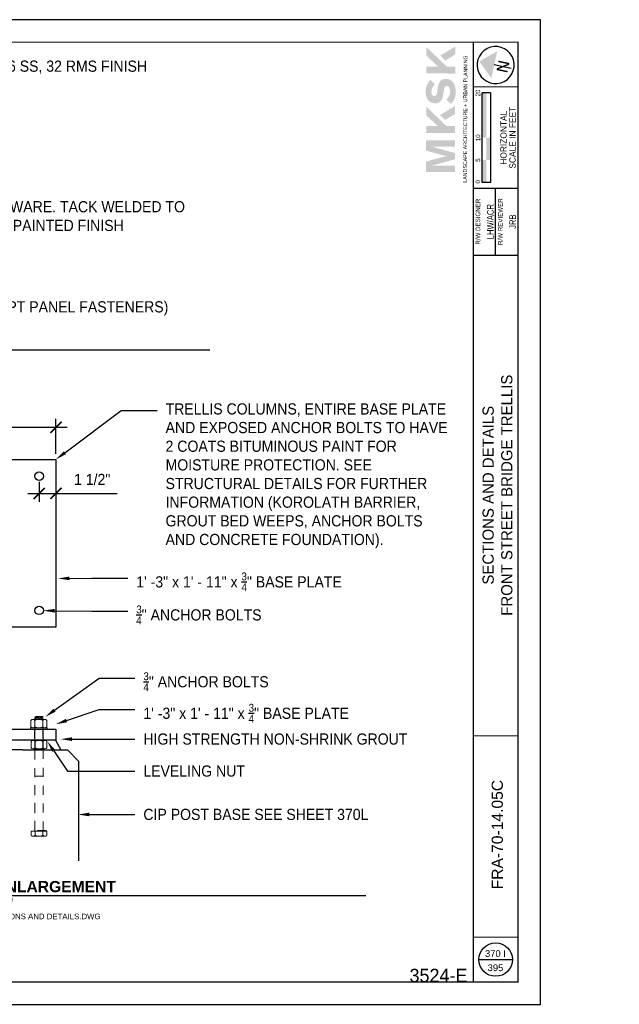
# Paper-space layout 'Layout1 (6)' of a CAD drawing. Header units: feet. Extents: x -0.7 to 54.4, y -0.3 to 10.7.
# Tile 5 of 5: x 10.4 to 17.1, y -0.3 to 10.7. Entities that reach past the tile are written whole.
import ezdxf
from ezdxf import colors
from ezdxf.entities.mleader import LeaderData, LeaderLine
from ezdxf.enums import TextEntityAlignment as Align
from ezdxf.math import Vec2, Vec3

# ---------------------------------------------------------------- set-up
doc = ezdxf.new("R2010")
doc.units = ezdxf.units.FT
doc.header["$LTSCALE"] = 0.1
doc.header["$MEASUREMENT"] = 0
doc.linetypes.add('Connection$0$DASHED', pattern=[0.75, 0.5, -0.25])
doc.linetypes.add('Connection$0$DGN Style 2', pattern=[10.034255, 6.020553, -4.013702])
doc.layers.get('0').update_dxf_attribs({"color": 252})
for name, color, linetype in [('Connection$0$L-DETL-ANNO', 190, 'Continuous'), ('Connection$0$L-DETL-DIMS', 30, 'Continuous'), ('Connection$0$L-DETL-TITL', 151, 'Continuous'), ('Connection$0$L-SITE-FOUNDATION', 1, 'Continuous'), ('Connection$0$L-SITE-STEEL COLUMN', 3, 'Continuous'), ('L-TITL-LINE', 150, 'Continuous'), ('ODOT titleblock$0$L-REFR-NPLT', 252, 'Continuous'), ('ODOT titleblock$0$L-TITL-LINE', 150, 'Continuous')]:
    doc.layers.add(name, color=color, linetype=linetype)
doc.layers.add('Connection$0$L-NPLT', color=252, linetype='Continuous', plot=False)
doc.layers.add('Connection$0$LT_P_Poles', color=2, linetype='Continuous', lineweight=0)
doc.layers.add('Connection$0$SC_Scratch7', color=252, linetype='Continuous', lineweight=0)
doc.styles.add('Annotative', font='arial.ttf')
doc.styles.add('Connection$0$ARIAL', font='arial.ttf', dxfattribs={"width": 0.9})
doc.styles.add('Connection$0$Arial Bold', font='arialbd.ttf')
doc.styles.add('ODOT titleblock$0$Annotative', font='arial.ttf')
doc.styles.add('ODOT titleblock$0$Font 70-Main Title', font='txt', dxfattribs={"width": 1.15, "height": 0.25})
doc.styles.add('ODOT titleblock$0$Font31', font='font31.shx')
doc.styles.add('ODOT titleblock$0$Franklin Gothic', font='FRABK.TTF')
doc.styles.add('ODOT titleblock$0$Standard', font='arial.ttf')
doc.styles.add('ODOT titleblock$0$Straight-Normal', font='font30.shx', dxfattribs={"height": 0.14})
doc.styles.add('ODOT titleblock$0$Straight-Sub Title', font='font30.shx', dxfattribs={"height": 0.17})
doc.styles.add('ODOT titleblock$0$Style-font70', font='font70.shx')
doc.styles.add('ODOT titleblock$0$Style-msdefault', font='msdefault.shx')
doc.styles.add('Style-font70', font='txt')
doc.dimstyles.new('Connection$0$(IN) 1.5', dxfattribs={"dimscale": 8, "dimtxt": 0.125, "dimasz": 0.125, "dimexe": 0.09375, "dimexo": 0.0625, "dimgap": 0.09, "dimtad": 1, "dimdec": 3, "dimzin": 3, "dimdsep": 46, "dimlunit": 4, "dimtxsty": 'Connection$0$ARIAL', "dimblk": 'Connection$0$_ArchTick', "dimcen": 0.09, "dimdle": 0.125, "dimclrd": 12, "dimclrt": 11, "dimadec": 0, "dimazin": 0, "dimtfac": 1, "dimtdec": 3, "dimtofl": 0, "dimtmove": 0, "dimatfit": 3, "dimfxl": 1, "dimfrac": 2, "dimtolj": 1, "dimtzin": 0, "dimarcsym": 0})

# ---------------------------------------------------------------- blocks, each defined once
blk = doc.blocks.new('ODOT titleblock')
at = {"layer": 'ODOT titleblock$0$L-TITL-LINE'}
for points in [[(16.063, 10.385), (15.741, 10.386), (15.741, 10.462), (15.872, 10.462), (15.742, 10.583), (15.742, 10.679), (15.969, 10.462), (16.063, 10.461)], [(15.953, 10.532), (15.896, 10.586), (16.064, 10.687), (16.063, 10.597)], [(16.365, 9.668), (16.365, 10.168), (16.412, 10.168), (16.412, 10.168), (16.412, 9.668)], [(16.06, 9.72), (15.739, 9.721), (15.739, 9.798), (15.87, 9.797), (15.739, 9.918), (15.74, 10.015), (15.966, 9.797), (16.061, 9.797)], [(15.951, 9.867), (15.893, 9.921), (16.061, 10.023), (16.061, 9.932)]]:
    blk.add_hatch(color=256, dxfattribs=at).paths.add_polyline_path(points)
h = blk.add_hatch(color=256, dxfattribs=at)
edge = h.paths.add_edge_path()
edge.add_spline(control_points=[(15.879, 10.271), (15.873, 10.253), (15.864, 10.207), (15.86, 10.173), (15.858, 10.159), (15.854, 10.132), (15.829, 10.132), (15.814, 10.132), (15.796, 10.148), (15.796, 10.18), (15.796, 10.2), (15.804, 10.221), (15.81, 10.232), (15.817, 10.245), (15.826, 10.254), (15.836, 10.264)], knot_values=[0, 0, 0, 0, 0.2, 0.2, 0.2, 0.4, 0.4, 0.4, 0.6, 0.6, 0.6, 0.8, 0.8, 0.8, 1, 1, 1, 1], degree=3, periodic=0)
edge.add_line((15.836, 10.264), (15.785, 10.313))
edge.add_spline(control_points=[(15.785, 10.313), (15.761, 10.286), (15.733, 10.247), (15.732, 10.181), (15.732, 10.126), (15.757, 10.052), (15.84, 10.052), (15.909, 10.051), (15.923, 10.118), (15.927, 10.138), (15.931, 10.155), (15.933, 10.173), (15.936, 10.191), (15.939, 10.214), (15.943, 10.247), (15.969, 10.247), (15.991, 10.247), (16.006, 10.219), (16.006, 10.187), (16.006, 10.169), (16.002, 10.147), (15.99, 10.125), (15.982, 10.109), (15.974, 10.103), (15.965, 10.095)], knot_values=[0, 0, 0, 0, 0.125, 0.125, 0.125, 0.25, 0.25, 0.25, 0.375, 0.375, 0.375, 0.5, 0.5, 0.5, 0.625, 0.625, 0.625, 0.75, 0.75, 0.75, 0.875, 0.875, 0.875, 1, 1, 1, 1], degree=3, periodic=0)
edge.add_line((15.965, 10.095), (16.016, 10.045))
edge.add_spline(control_points=[(16.016, 10.045), (16.04, 10.067), (16.069, 10.104), (16.069, 10.18), (16.069, 10.225), (16.06, 10.271), (16.026, 10.301), (16.007, 10.318), (15.981, 10.326), (15.958, 10.326), (15.922, 10.326), (15.893, 10.308), (15.879, 10.271)], knot_values=[0, 0, 0, 0, 0.25, 0.25, 0.25, 0.5, 0.5, 0.5, 0.75, 0.75, 0.75, 1, 1, 1, 1], degree=3, periodic=0)
h = blk.add_hatch(color=256, dxfattribs=at)
edge = h.paths.add_edge_path()
edge.add_spline(control_points=[(15.879, 10.271), (15.873, 10.253), (15.864, 10.207), (15.86, 10.173), (15.858, 10.159), (15.854, 10.132), (15.829, 10.132), (15.814, 10.132), (15.796, 10.148), (15.796, 10.18), (15.796, 10.2), (15.804, 10.221), (15.81, 10.232), (15.817, 10.245), (15.826, 10.254), (15.836, 10.264)], knot_values=[0, 0, 0, 0, 0.2, 0.2, 0.2, 0.4, 0.4, 0.4, 0.6, 0.6, 0.6, 0.8, 0.8, 0.8, 1, 1, 1, 1], degree=3, periodic=0)
edge.add_line((15.836, 10.264), (15.785, 10.313))
edge.add_spline(control_points=[(15.785, 10.313), (15.761, 10.286), (15.733, 10.247), (15.732, 10.181), (15.732, 10.126), (15.757, 10.052), (15.84, 10.052), (15.909, 10.051), (15.923, 10.118), (15.927, 10.138), (15.931, 10.155), (15.933, 10.173), (15.936, 10.191), (15.939, 10.214), (15.943, 10.247), (15.969, 10.247), (15.991, 10.247), (16.006, 10.219), (16.006, 10.187), (16.006, 10.169), (16.002, 10.147), (15.99, 10.125), (15.982, 10.109), (15.974, 10.103), (15.965, 10.095)], knot_values=[0, 0, 0, 0, 0.125, 0.125, 0.125, 0.25, 0.25, 0.25, 0.375, 0.375, 0.375, 0.5, 0.5, 0.5, 0.625, 0.625, 0.625, 0.75, 0.75, 0.75, 0.875, 0.875, 0.875, 1, 1, 1, 1], degree=3, periodic=0)
edge.add_line((15.965, 10.095), (16.016, 10.045))
edge.add_spline(control_points=[(16.016, 10.045), (16.04, 10.067), (16.069, 10.104), (16.069, 10.18), (16.069, 10.225), (16.06, 10.271), (16.026, 10.301), (16.007, 10.318), (15.981, 10.326), (15.958, 10.326), (15.922, 10.326), (15.893, 10.308), (15.879, 10.271)], knot_values=[0, 0, 0, 0, 0.25, 0.25, 0.25, 0.5, 0.5, 0.5, 0.75, 0.75, 0.75, 1, 1, 1, 1], degree=3, periodic=0)
h = blk.add_hatch(color=256, dxfattribs=at)
edge = h.paths.add_edge_path()
edge.add_line((15.738, 9.64), (16.06, 9.639))
edge.add_line((16.06, 9.639), (16.06, 9.567))
edge.add_line((16.06, 9.567), (15.798, 9.568))
edge.add_line((15.798, 9.568), (15.81, 9.566))
edge.add_spline(control_points=[(15.81, 9.566), (15.828, 9.561), (15.83, 9.561), (15.844, 9.557)], knot_values=[0, 0, 0, 0, 1, 1, 1, 1], degree=3, periodic=0)
edge.add_line((15.844, 9.557), (16.059, 9.496))
edge.add_line((16.059, 9.496), (16.059, 9.427))
edge.add_line((16.059, 9.427), (15.852, 9.369))
edge.add_line((15.852, 9.369), (15.795, 9.355))
edge.add_spline(control_points=[(15.795, 9.355), (15.82, 9.355), (15.826, 9.355), (15.856, 9.355)], knot_values=[0, 0, 0, 0, 1, 1, 1, 1], degree=3, periodic=0)
edge.add_line((15.856, 9.355), (16.059, 9.354))
edge.add_line((16.059, 9.354), (16.059, 9.283))
edge.add_line((16.059, 9.283), (15.737, 9.284))
edge.add_line((15.737, 9.284), (15.737, 9.402))
edge.add_line((15.737, 9.402), (15.918, 9.45))
edge.add_line((15.918, 9.45), (15.97, 9.462))
edge.add_spline(control_points=[(15.97, 9.462), (15.947, 9.466), (15.945, 9.467), (15.93, 9.47)], knot_values=[0, 0, 0, 0, 1, 1, 1, 1], degree=3, periodic=0)
edge.add_line((15.93, 9.47), (15.738, 9.523))
edge.add_line((15.738, 9.523), (15.738, 9.64))
h = blk.add_hatch(color=256, dxfattribs=at)
edge = h.paths.add_edge_path()
edge.add_line((15.738, 9.64), (16.06, 9.639))
edge.add_line((16.06, 9.639), (16.06, 9.567))
edge.add_line((16.06, 9.567), (15.798, 9.568))
edge.add_line((15.798, 9.568), (15.81, 9.566))
edge.add_spline(control_points=[(15.81, 9.566), (15.828, 9.561), (15.83, 9.561), (15.844, 9.557)], knot_values=[0, 0, 0, 0, 1, 1, 1, 1], degree=3, periodic=0)
edge.add_line((15.844, 9.557), (16.059, 9.496))
edge.add_line((16.059, 9.496), (16.059, 9.427))
edge.add_line((16.059, 9.427), (15.852, 9.369))
edge.add_line((15.852, 9.369), (15.795, 9.355))
edge.add_spline(control_points=[(15.795, 9.355), (15.82, 9.355), (15.826, 9.355), (15.856, 9.355)], knot_values=[0, 0, 0, 0, 1, 1, 1, 1], degree=3, periodic=0)
edge.add_line((15.856, 9.355), (16.059, 9.354))
edge.add_line((16.059, 9.354), (16.059, 9.283))
edge.add_line((16.059, 9.283), (15.737, 9.284))
edge.add_line((15.737, 9.284), (15.737, 9.402))
edge.add_line((15.737, 9.402), (15.918, 9.45))
edge.add_line((15.918, 9.45), (15.97, 9.462))
edge.add_spline(control_points=[(15.97, 9.462), (15.947, 9.466), (15.945, 9.467), (15.93, 9.47)], knot_values=[0, 0, 0, 0, 1, 1, 1, 1], degree=3, periodic=0)
edge.add_line((15.93, 9.47), (15.738, 9.523))
edge.add_line((15.738, 9.523), (15.738, 9.64))
at = {"layer": 'ODOT titleblock$0$L-REFR-NPLT', "flags": 128}
blk.add_lwpolyline([(0.015, -0.014), (17.015, -0.014), (17.015, 10.986), (0.015, 10.986)], close=True, dxfattribs=at)
at = {"layer": 'ODOT titleblock$0$L-TITL-LINE'}
for p, q in [((16.5, 10.484), (16.689, 10.443)), ((16.365, 9.168), (16.365, 10.168)), ((16.459, 10.168), (16.365, 10.168)), ((16.459, 10.168), (16.459, 9.168)), ((16.459, 9.168), (16.365, 9.168)), ((16.265, 9.105), (16.765, 9.105)), ((16.265, 9.105), (16.765, 9.105)), ((16.515, 8.355), (16.515, 9.105)), ((16.265, 8.355), (16.765, 8.355)), ((1.015, 0.236), (1.015, 1.236)), ((16.328, 0.486), (16.703, 0.486))]:
    blk.add_line(p, q, dxfattribs=at)
at = {"layer": 'ODOT titleblock$0$L-TITL-LINE', "const_width": 0.0125, "flags": 128}
for points in [[(1.015, 10.736), (16.765, 10.736), (16.765, 0.236), (1.015, 0.236)], [(1.015, 10.736), (16.765, 10.736), (16.765, 0.236), (1.015, 0.236), (1.015, 10.736)]]:
    blk.add_lwpolyline(points, close=True, dxfattribs=at)
for points in [[(16.265, 0.236), (16.265, 10.736)], [(16.265, 10.236), (16.765, 10.236)]]:
    blk.add_lwpolyline(points, dxfattribs=at)
at = {"layer": 'ODOT titleblock$0$L-TITL-LINE', "const_width": 0.0125}
for points in [[(16.265, 2.986), (16.765, 2.986)], [(16.265, 0.736), (16.765, 0.736)]]:
    blk.add_lwpolyline(points, dxfattribs=at)
at = {"layer": 'ODOT titleblock$0$L-TITL-LINE'}
for centre, radius in [((0.515, 8.986), 0.0625), ((0.515, 7.611), 0.0625), ((0.515, 3.361), 0.0625), ((0.515, 1.986), 0.0625), ((16.515, 0.486), 0.187)]:
    blk.add_circle(centre, radius, dxfattribs=at)
blk.add_arc((16.515, 10.48), 0.207, 207.6532, 207.6366, dxfattribs=at)
for points in [[(16.333, 10.52), (16.467, 10.333), (16.532, 10.634)], [(16.459, 9.418), (16.459, 9.668), (16.412, 9.418), (16.412, 9.668)], [(16.412, 9.168), (16.412, 9.418), (16.365, 9.168), (16.365, 9.418)]]:
    blk.add_solid(points, dxfattribs=at)
at = {"layer": 'ODOT titleblock$0$L-TITL-LINE', "style": 'ODOT titleblock$0$Franklin Gothic'}
blk.add_text('LANDSCAPE ARCHITECTURE + URBAN PLANNING', height=0.0425, rotation=89.7986, dxfattribs=at).set_placement((16.199, 10.586), align=Align.RIGHT)
at = {"layer": 'ODOT titleblock$0$L-TITL-LINE', "style": 'ODOT titleblock$0$Font 70-Main Title', "width": 1.15}
blk.add_text('N', height=0.125, rotation=77.8733, dxfattribs=at).set_placement((16.597, 10.463), align=Align.MIDDLE_CENTER)
at = {"layer": 'ODOT titleblock$0$L-TITL-LINE', "style": 'ODOT titleblock$0$Straight-Sub Title'}
for s, p in [('20', (16.342, 10.167)), ('10', (16.342, 9.667)), ('5', (16.342, 9.418)), ('0', (16.342, 9.175))]:
    blk.add_text(s, height=0.05, rotation=90, dxfattribs=at).set_placement(p, align=Align.CENTER)
for s, p in [('HORIZONTAL', (16.603, 9.668)), ('SCALE IN FEET', (16.703, 9.668))]:
    blk.add_text(s, height=0.07, rotation=90, dxfattribs=at).set_placement(p, align=Align.MIDDLE_CENTER)
at = {"layer": 'ODOT titleblock$0$L-TITL-LINE', "style": 'ODOT titleblock$0$Straight-Normal'}
for s, p in [('R/W DESIGNER', (16.292, 8.73)), ('R/W REVIEWER', (16.542, 8.73))]:
    blk.add_text(s, height=0.05, rotation=90, dxfattribs=at).set_placement(p, align=Align.TOP_CENTER)
at = {"layer": 'ODOT titleblock$0$L-TITL-LINE', "style": 'ODOT titleblock$0$Straight-Normal', "width": 0.85}
for s, p in [('LHW/ACR', (16.515, 8.73)), ('JRB', (16.765, 8.73))]:
    blk.add_text(s, height=0.075, rotation=90, dxfattribs=at).set_placement(p, align=Align.BOTTOM_CENTER)
at = {"layer": 'ODOT titleblock$0$L-TITL-LINE', "style": 'ODOT titleblock$0$Style-msdefault'}
blk.add_text('`````', height=0.0625, rotation=90, dxfattribs=at).set_placement((0.978, 0.236))
at = {"layer": 'ODOT titleblock$0$L-TITL-LINE', "insert": (0.978, 0.236), "char_height": 0.0625, "width": 4.58713, "attachment_point": 7, "rotation": 90, "style": 'ODOT titleblock$0$Font31'}
blk.add_mtext('P:\\\\2013\\\\c13811.06-70-71 4R & 4H\\\\CAD\\\\Current\\\\Sheets\\\\Front Street Trellis\\\\105596PD 370i SECTIONS AND DETAILS.dwg', dxfattribs=at)
at = {"layer": 'ODOT titleblock$0$L-TITL-LINE', "insert": (16.534, 1.882), "char_height": 0.125, "attachment_point": 5, "rotation": 90, "line_spacing_factor": 0.765354, "style": 'ODOT titleblock$0$Standard'}
blk.add_mtext('FRA-70-14.05C', dxfattribs=at)
at = {"layer": 'ODOT titleblock$0$L-TITL-LINE'}
for s, insert, char_height, attachment_point, line_spacing_factor, style in [('395', (16.513, 0.394), 0.075, 5, 0.765354, 'ODOT titleblock$0$Annotative'), ('{\\fLatha|b0|i0|c0|p34;3524-E}', (16.199, 0.231), 0.15, 9, 0.6, 'ODOT titleblock$0$Style-font70')]:
    blk.add_mtext(s, dxfattribs=dict(at, insert=insert, char_height=char_height, attachment_point=attachment_point, line_spacing_factor=line_spacing_factor, style=style))
blk = doc.blocks.new('Connection$0$AecDtl_BoltHeadSide_Hex_3')
at = {"linetype": 'ByBlock'}
for p, q in [((-0.175, 0.179), (-0.175, -0.179)), ((-0.016, -0.238), (-0.016, 0.238))]:
    blk.add_line(p, q, dxfattribs=at)
at = {"color": 0, "linetype": 'ByBlock', "lineweight": -2, "ltscale": 0.254001}
for p, q in [((-0.143, 0.238), (-0.016, 0.238)), ((-0.143, 0.119), (-0.016, 0.119)), ((-0.143, -0.119), (-0.016, -0.119)), ((-0.143, -0.238), (-0.016, -0.238))]:
    blk.add_line(p, q, dxfattribs=at)
at = {"color": 0, "linetype": 'ByBlock', "lineweight": -2, "ltscale": 0.254001, "flags": 128}
blk.add_lwpolyline([(-0.016, 0.214), (0, 0.214), (0, -0.214), (-0.016, -0.214)], dxfattribs=at)
at = {"color": 0, "linetype": 'ByBlock', "lineweight": -2, "ltscale": 0.254001}
for centre, radius, start, end in [((-0.103, 0.179), 0.0718, 123.8901, 236.1099), ((0.065, 0), 0.239, 150.1582, 209.8418), ((-0.103, -0.179), 0.0718, 123.8901, 236.1099)]:
    blk.add_arc(centre, radius, start, end, dxfattribs=at)
blk = doc.blocks.new('Connection$0$AecDtl_BoltNutSide_CHex_3')
at = {"color": 0, "linetype": 'ByBlock', "lineweight": -2, "ltscale": 0.254001}
for p, q in [((0, 0.179), (0, -0.179)), ((0.222, 0.238), (0.032, 0.238)), ((0.222, 0.119), (0.032, 0.119)), ((0.254, 0.179), (0.254, -0.179)), ((0.222, -0.119), (0.032, -0.119)), ((0.222, -0.238), (0.032, -0.238))]:
    blk.add_line(p, q, dxfattribs=at)
for centre, radius, start, end in [((0.072, 0.179), 0.0718, 123.8901, 236.1099), ((0.239, 0), 0.239, 150.1582, 209.8418), ((0.182, 0.179), 0.0718, 303.8901, 56.1099), ((0.015, 0), 0.239, 330.1582, 29.8418), ((0.072, -0.179), 0.0718, 123.8901, 236.1099), ((0.182, -0.179), 0.0718, 303.8901, 56.1099)]:
    blk.add_arc(centre, radius, start, end, dxfattribs=at)
blk = doc.blocks.new('Connection$0$AecDtl_WasherSide_Std_3')
at = {"color": 0, "linetype": 'ByBlock', "lineweight": -2, "ltscale": 0.254001}
blk.add_3dface([(-0.254, 0), (-0.254, 0.04), (0.254, 0.04), (0.254, 0)], dxfattribs=at)
blk = doc.blocks.new('Connection$0$AecDtl_BoltHeadSide_Hex_1')
at = {"linetype": 'ByBlock'}
for p, q in [((-0.175, 0.179), (-0.175, -0.179)), ((-0.016, -0.238), (-0.016, 0.238))]:
    blk.add_line(p, q, dxfattribs=at)
at = {"color": 0, "linetype": 'ByBlock', "lineweight": -2, "ltscale": 0.254001}
for p, q in [((-0.143, 0.238), (-0.016, 0.238)), ((-0.143, 0.119), (-0.016, 0.119)), ((-0.143, -0.119), (-0.016, -0.119)), ((-0.143, -0.238), (-0.016, -0.238))]:
    blk.add_line(p, q, dxfattribs=at)
at = {"color": 0, "linetype": 'ByBlock', "lineweight": -2, "ltscale": 0.254001, "flags": 128}
blk.add_lwpolyline([(-0.016, 0.214), (0, 0.214), (0, -0.214), (-0.016, -0.214)], dxfattribs=at)
at = {"color": 0, "linetype": 'ByBlock', "lineweight": -2, "ltscale": 0.254001}
for centre, radius, start, end in [((-0.103, 0.179), 0.0718, 123.8901, 236.1099), ((0.065, 0), 0.239, 150.1582, 209.8418), ((-0.103, -0.179), 0.0718, 123.8901, 236.1099)]:
    blk.add_arc(centre, radius, start, end, dxfattribs=at)
blk = doc.blocks.new('Connection$0$AecDtl_BoltNutSide_CHex_1')
at = {"color": 0, "linetype": 'ByBlock', "lineweight": -2, "ltscale": 0.254001}
for p, q in [((0, 0.179), (0, -0.179)), ((0.222, 0.238), (0.032, 0.238)), ((0.222, 0.119), (0.032, 0.119)), ((0.254, 0.179), (0.254, -0.179)), ((0.222, -0.119), (0.032, -0.119)), ((0.222, -0.238), (0.032, -0.238))]:
    blk.add_line(p, q, dxfattribs=at)
for centre, radius, start, end in [((0.072, 0.179), 0.0718, 123.8901, 236.1099), ((0.239, 0), 0.239, 150.1582, 209.8418), ((0.182, 0.179), 0.0718, 303.8901, 56.1099), ((0.015, 0), 0.239, 330.1582, 29.8418), ((0.072, -0.179), 0.0718, 123.8901, 236.1099), ((0.182, -0.179), 0.0718, 303.8901, 56.1099)]:
    blk.add_arc(centre, radius, start, end, dxfattribs=at)
blk = doc.blocks.new('Connection$0$AecDtl_WasherSide_Std_1')
at = {"color": 0, "linetype": 'ByBlock', "lineweight": -2, "ltscale": 0.254001}
blk.add_3dface([(-0.254, 0), (-0.254, 0.04), (0.254, 0.04), (0.254, 0)], dxfattribs=at)
blk = doc.blocks.new('*U264')
blk.add_lwpolyline([(0.225, 0), (11.939, 0)])
at = {"const_width": 0.00781}
for points in [[(0.326, 0), (0.326, -0.109)], [(0.826, 0), (0.826, -0.109)], [(1.326, 0), (1.326, -0.109)], [(2.326, 0), (2.326, -0.109)]]:
    blk.add_lwpolyline(points, dxfattribs=at)
blk.add_circle((0, 0), 0.225)
at = {"insert": (0.388, -0.156), "char_height": 0.125, "attachment_point": 7, "line_spacing_factor": 0.72, "style": 'Connection$0$ARIAL'}
blk.add_mtext_dynamic_manual_height_columns('0', width=0.06861, gutter_width=0.625, heights=[0], dxfattribs=at)
at = {"style": 'Connection$0$ARIAL'}
blk.add_attdef('#', text='', height=0.25, dxfattribs=at).set_placement((0, 0), align=Align.MIDDLE_CENTER)
for tag, p, style in [('DETAIL', (0.313, 0.038), 'Connection$0$Arial Bold'), ('.5', (0.888, -0.156), 'Connection$0$ARIAL'), ('1', (1.388, -0.156), 'Connection$0$ARIAL'), ('2', (2.388, -0.156), 'Connection$0$ARIAL')]:
    blk.add_attdef(tag, p, '', height=0.125, dxfattribs=dict(style=style))
at = {"layer": 'Connection$0$L-NPLT', "color": 250, "style": 'Connection$0$ARIAL'}
for tag, p in [('SCALE', (0.306, -0.263)), ('NAME', (1.8, -0.264))]:
    blk.add_attdef(tag, p, '', height=0.0625, dxfattribs=at)
blk = doc.blocks.new('Connection$0$_ArchTick')
at = {"color": 0, "linetype": 'ByBlock', "const_width": 0.15}
blk.add_lwpolyline([(-0.5, -0.5), (0.5, 0.5)], dxfattribs=at)
blk = doc.blocks.new('*D267')
at = {"layer": 'Connection$0$L-DETL-DIMS', "color": 0, "lineweight": -2, "transparency": 16777216}
for p, q in [((62.245, 18.579), (62.245, 21.7)), ((85.245, 18.579), (85.245, 21.7))]:
    blk.add_line(p, q, dxfattribs=at)
at = {"layer": 'Connection$0$L-DETL-DIMS', "color": 12, "lineweight": -2, "transparency": 16777216}
blk.add_line((61.245, 20.95), (86.245, 20.95), dxfattribs=at)
at = {"layer": 'Connection$0$L-DETL-DIMS', "color": 12, "lineweight": -2, "transparency": 16777216, "rotation": 180}
blk.add_blockref('Connection$0$_ArchTick', (62.245, 20.95), dxfattribs=at)
at = {"layer": 'Connection$0$L-DETL-DIMS', "color": 12, "lineweight": -2, "transparency": 16777216}
blk.add_blockref('Connection$0$_ArchTick', (85.245, 20.95), dxfattribs=at)
at = {"layer": 'Connection$0$L-DETL-DIMS', "color": 11, "transparency": 16777216, "insert": (73.745, 22.172), "char_height": 1, "attachment_point": 5, "style": 'Connection$0$ARIAL'}
blk.add_mtext('\\A1;1\'-11"', dxfattribs=at)
blk = doc.blocks.new('*D270')
at = {"layer": 'Connection$0$L-DETL-DIMS', "color": 0, "lineweight": -2, "transparency": 16777216}
for p, q in [((83.745, 16.079), (83.745, 14.294)), ((85.245, 16.079), (85.245, 14.294))]:
    blk.add_line(p, q, dxfattribs=at)
at = {"layer": 'Connection$0$L-DETL-DIMS', "color": 12, "lineweight": -2, "transparency": 16777216}
for p, q in [((82.745, 15.044), (85.245, 15.044)), ((85.245, 15.044), (90.732, 15.044))]:
    blk.add_line(p, q, dxfattribs=at)
at = {"layer": 'Connection$0$L-DETL-DIMS', "color": 12, "lineweight": -2, "transparency": 16777216, "rotation": 180}
blk.add_blockref('Connection$0$_ArchTick', (83.745, 15.044), dxfattribs=at)
at = {"layer": 'Connection$0$L-DETL-DIMS', "color": 12, "lineweight": -2, "transparency": 16777216}
blk.add_blockref('Connection$0$_ArchTick', (85.245, 15.044), dxfattribs=at)
at = {"layer": 'Connection$0$L-DETL-DIMS', "color": 11, "transparency": 16777216, "insert": (88.488, 16.281), "char_height": 1, "attachment_point": 5, "style": 'Connection$0$ARIAL'}
blk.add_mtext('\\A1;1 1/2"', dxfattribs=at)
blk = doc.blocks.new('*U272')
blk.add_lwpolyline([(0.225, 0), (6.678, 0)])
at = {"const_width": 0.00781}
for points in [[(0.326, 0), (0.326, -0.109)], [(0.826, 0), (0.826, -0.109)], [(1.326, 0), (1.326, -0.109)], [(2.326, 0), (2.326, -0.109)]]:
    blk.add_lwpolyline(points, dxfattribs=at)
blk.add_circle((0, 0), 0.225)
at = {"insert": (0.388, -0.156), "char_height": 0.125, "attachment_point": 7, "line_spacing_factor": 0.72, "style": 'Connection$0$ARIAL'}
blk.add_mtext_dynamic_manual_height_columns('0', width=0.06861, gutter_width=0.625, heights=[0], dxfattribs=at)
at = {"style": 'Connection$0$ARIAL'}
blk.add_attdef('#', text='', height=0.25, dxfattribs=at).set_placement((0, 0), align=Align.MIDDLE_CENTER)
for tag, p, style in [('DETAIL', (0.313, 0.038), 'Connection$0$Arial Bold'), ('.5', (0.888, -0.156), 'Connection$0$ARIAL'), ('1', (1.388, -0.156), 'Connection$0$ARIAL'), ('2', (2.388, -0.156), 'Connection$0$ARIAL')]:
    blk.add_attdef(tag, p, '', height=0.125, dxfattribs=dict(style=style))
at = {"layer": 'Connection$0$L-NPLT', "color": 250, "style": 'Connection$0$ARIAL'}
for tag, p in [('SCALE', (0.306, -0.263)), ('NAME', (1.8, -0.264))]:
    blk.add_attdef(tag, p, '', height=0.0625, dxfattribs=at)
blk = doc.blocks.new('Connection')
at = {"layer": 'Connection$0$L-SITE-FOUNDATION'}
for points in [[(85.1966, -7.0219), (85.6876, -7.8796)], [(82.2582, -7.8796), (65.2582, -7.8796)], [(82.2582, -7.8796), (86.2742, -7.8796)], [(86.2742, -7.8796), (87.2742, -8.8796)], [(87.2742, -8.8796), (87.2742, -17.7873)]]:
    blk.add_lwpolyline(points, dxfattribs=at)
at = {"layer": 'Connection$0$L-SITE-STEEL COLUMN'}
for points in [[(62.2447, 18.0793), (85.2447, 18.0793), (85.2447, 3.0793), (62.2447, 3.0793)], [(85.2447, -7.0219), (62.2447, -7.0219), (62.2447, -6.0219), (85.2447, -6.0219)]]:
    blk.add_lwpolyline(points, close=True, dxfattribs=at)
at = {"layer": 'Connection$0$L-SITE-STEEL COLUMN', "color": 252, "linetype": 'Connection$0$DASHED'}
for points in [[(83.3168, -6.0219), (83.3168, -7.0219)], [(84.0668, -6.0219), (84.0668, -7.0219)]]:
    blk.add_lwpolyline(points, dxfattribs=at)
at = {"layer": 'Connection$0$L-SITE-STEEL COLUMN'}
for centre in [(83.7447, 16.5793), (83.7447, 4.5793)]:
    blk.add_circle(centre, 0.375, dxfattribs=at)
at = {"layer": 'Connection$0$LT_P_Poles'}
for p, q in [((83.3417, -4.9672), (83.7167, -4.936)), ((83.3417, -4.9672), (83.7167, -4.936)), ((83.3417, -5.0922), (84.0917, -5.0297)), ((83.3417, -5.0922), (84.0917, -5.0297)), ((83.45, -5.0297), (83.9835, -4.9672)), ((83.45, -5.0297), (83.9835, -4.9672)), ((83.45, -5.1547), (83.9835, -5.0922)), ((83.45, -5.1547), (83.9835, -5.0922)), ((83.3552, -7.8666), (83.3552, -5.9836)), ((83.3552, -7.8666), (83.3552, -5.9836)), ((84.1052, -7.8666), (84.1052, -5.9836)), ((84.1052, -7.8666), (84.1052, -5.9836))]:
    blk.add_line(p, q, dxfattribs=at)
blk.add_lwpolyline([(84.0917, -5.1547), (83.9835, -5.0922), (84.0917, -5.0297), (83.9835, -4.9672), (84.0917, -4.9047), (83.45, -4.9047), (83.3417, -4.9672), (83.45, -5.0297), (83.3417, -5.0922), (83.45, -5.1547)], dxfattribs=at)
blk.add_lwpolyline([(84.0917, -5.1547), (83.9835, -5.0922), (84.0917, -5.0297), (83.9835, -4.9672), (84.0917, -4.9047), (83.45, -4.9047), (83.3417, -4.9672), (83.45, -5.0297), (83.3417, -5.0922), (83.45, -5.1547)], dxfattribs=at)
at = {"layer": 'Connection$0$SC_Scratch7', "linetype": 'Connection$0$DASHED', "flags": 128}
for points in [[(84.1052, -15.088), (84.1052, -7.8838), (83.3552, -7.8838), (83.3552, -15.088)], [(84.1052, -15.088), (84.1052, -10.2308), (83.3552, -10.2308), (83.3552, -15.088)]]:
    blk.add_lwpolyline(points, close=True, dxfattribs=at)
at = {"layer": 'Connection$0$L-DETL-TITL', "xscale": 8, "yscale": 8, "zscale": 8}
for name, p, values in [('*U264', (3.4806, 27.865), {'SCALE': 'SCALE: 1-1/2" = 1\'-0"', 'DETAIL': 'PANEL CONNECTION ENLARGEMENT', '#': '1', 'NAME': '105596PD 370I SECTIONS AND DETAILS.DWG', '1': '8"', '2': '1\'-4"', '.5': '4"'}), ('*U272', (59.5401, -20.9031), {'SCALE': 'SCALE: 1-1/2" = 1\'-0"', 'DETAIL': 'REAR POST BASE PLATE ENLARGEMENT', '#': '3', 'NAME': '105596PD 370I SECTIONS AND DETAILS.DWG', '1': '8"', '2': '1\'-4"', '.5': '4"'})]:
    blk.add_blockref(name, p, dxfattribs=at).add_auto_attribs(values)
at = {"layer": 'Connection$0$LT_P_Poles', "xscale": 2.952750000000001, "yscale": -2.952750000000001, "zscale": 2.952750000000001}
for name, p, rotation in [('Connection$0$AecDtl_BoltNutSide_CHex_3', (83.7167, -5.9047), 89.99999991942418), ('Connection$0$AecDtl_BoltNutSide_CHex_1', (83.7167, -5.9047), 89.99999991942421), ('Connection$0$AecDtl_BoltNutSide_CHex_3', (83.7302, -7.7796), 89.99999991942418), ('Connection$0$AecDtl_BoltNutSide_CHex_1', (83.7302, -7.7796), 89.99999991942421)]:
    blk.add_blockref(name, p, dxfattribs=dict(at, rotation=rotation))
at = {"layer": 'Connection$0$LT_P_Poles', "yscale": -2.952750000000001}
for name, xscale, zscale in [('Connection$0$AecDtl_WasherSide_Std_3', 2.952750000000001, 2.952750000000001), ('Connection$0$AecDtl_WasherSide_Std_1', 2.95275, 2.95275)]:
    blk.add_blockref(name, (83.7167, -5.9047), dxfattribs=dict(at, xscale=xscale, zscale=zscale))
at = {"layer": 'Connection$0$SC_Scratch7', "linetype": 'Connection$0$DGN Style 2', "xscale": 2.952750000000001, "yscale": -2.952750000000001, "zscale": 2.952750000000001}
for name, rotation in [('Connection$0$AecDtl_BoltHeadSide_Hex_3', 89.99999991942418), ('Connection$0$AecDtl_BoltHeadSide_Hex_1', 89.99999991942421)]:
    blk.add_blockref(name, (83.7302, -15.088), dxfattribs=dict(at, rotation=rotation))
at = {"layer": 'Connection$0$L-DETL-DIMS'}
for base, p1, p2, picture, middle in [((85.2447, 20.9496), (62.2447, 18.0793), (85.2447, 18.0793), '*D267', (73.7447, 22.1717)), ((85.2447, 15.0438), (83.7447, 16.5793), (85.2447, 16.5793), '*D270', (88.4881, 16.2809))]:
    dim = blk.add_linear_dim(base=base, p1=p1, p2=p2, dimstyle='Connection$0$(IN) 1.5', dxfattribs=at)
    dim.commit()
    dim.dimension.update_dxf_attribs({"geometry": picture, "text_midpoint": middle})
at = {"layer": 'Connection$0$L-DETL-ANNO'}
ml = blk.add_multileader_mtext('Standard', dxfattribs=at)
ml.set_content('TAMPER RESISTANT PANEL FASTNER, 316 SS, 32 RMS FINISH', color=11, style='Connection$0$ARIAL')
ml.set_leader_properties()
ml.build(insert=Vec2(0, 0))
ml.multileader.update_dxf_attribs({"has_dogleg": 0, "dogleg_length": 0.36, "arrow_head_size": 1, "scale": 8})
ctx = ml.context
ctx.base_point, ctx.scale, ctx.char_height, ctx.arrow_head_size, ctx.landing_gap_size, ctx.plane_origin = Vec3(54.7797, 53.1286), 8, 1, 1, 0.75, Vec3(49.4271, 56.8443)
notes = []
notes.append((ctx, [(0, (1, 1, 0), (51.8997, 53.1286), (1, 0), 2.88, [(0, [(46.3724, 47.3337), (51.5723, 53.1286)], 0, [])])]))
ctx.mtext.insert, ctx.mtext.flow_direction = Vec3(55.5297, 53.7275), 5
ml = blk.add_multileader_mtext('Standard', dxfattribs=at)
ml.set_content('\\A1;{\\H0.7x;\\S3/8;}" PLATE. PRE-DRILLED FOR PANEL HARDWARE. TACK WELDED TO PURLIN. SPOT REPAIR GALVANIZING AND PAINTED FINISH', color=11, style='Connection$0$ARIAL')
ml.set_leader_properties()
ml.build(insert=Vec2(0, 0))
ml.multileader.update_dxf_attribs({"has_dogleg": 0, "dogleg_length": 0.36, "arrow_head_size": 1, "scale": 8})
ctx = ml.context
ctx.base_point, ctx.scale, ctx.char_height, ctx.arrow_head_size, ctx.landing_gap_size, ctx.plane_origin = Vec3(54.7217, 40.9972), 8, 1, 1, 0.75, Vec3(49.3691, 44.7129)
notes.append((ctx, [(0, (1, 1, 0), (51.8417, 40.9972), (1, 0), 2.88, [(0, [(45.2653, 46.0037), (46.3664, 40.9972)], 0, [])])]))
ctx.mtext.insert, ctx.mtext.width, ctx.mtext.flow_direction = Vec3(55.4717, 41.5057), 41.503563, 5
ml = blk.add_multileader_mtext('Standard', dxfattribs=at)
ml.set_content('\\A1;NOTE: ALL EXPOSED HARDWARE (EXCEPT PANEL FASTENERS) GALVANIZED AND PAINTED BLACK', color=11, style='Connection$0$ARIAL')
ml.set_leader_properties()
ml.build(insert=Vec2(0, 0))
ml.multileader.update_dxf_attribs({"has_dogleg": 0, "dogleg_length": 0.36, "arrow_head_size": 1, "scale": 8})
ctx = ml.context
ctx.base_point, ctx.scale, ctx.char_height, ctx.arrow_head_size, ctx.landing_gap_size, ctx.plane_origin = Vec3(55.4256, 31.7089), 8, 1, 1, 0.75, Vec3(50.073, 35.4246)
notes.append((ctx, [(0, (0, 0, 0), (0, 0), (1, 0), 1, [])]))
ctx.mtext.insert, ctx.mtext.width, ctx.mtext.flow_direction = Vec3(56.1756, 32.2174), 41.503563, 5
ml = blk.add_multileader_mtext('Standard', dxfattribs=at)
ml.set_content('\\A1;TRELLIS COLUMNS, ENTIRE BASE PLATE AND EXPOSED ANCHOR BOLTS TO HAVE 2 COATS BITUMINOUS PAINT FOR MOISTURE PROTECTION. SEE STRUCTURAL DETAILS FOR FURTHER INFORMATION (KOROLATH BARRIER, GROUT BED WEEPS, ANCHOR BOLTS AND CONCRETE FOUNDATION).', color=11, style='Connection$0$ARIAL')
ml.set_leader_properties()
ml.build(insert=Vec2(0, 0))
ml.multileader.update_dxf_attribs({"has_dogleg": 0, "dogleg_length": 0.36, "arrow_head_size": 1, "scale": 8})
ctx = ml.context
ctx.base_point, ctx.scale, ctx.char_height, ctx.arrow_head_size, ctx.landing_gap_size, ctx.plane_origin = Vec3(94.2974, 22.4459), 8, 1, 1, 0.75, Vec3(88.9448, 26.1616)
notes.append((ctx, [(0, (1, 1, 0), (91.4174, 22.4459), (1, 0), 2.88, [(0, [(85.2447, 18.0793), (91.09, 22.4459)], 0, [])])]))
ctx.mtext.insert, ctx.mtext.width, ctx.mtext.flow_direction = Vec3(95.0474, 23.0929), 25.850484, 5
ml = blk.add_multileader_mtext('Standard', dxfattribs=at)
ml.set_content('\\A1;1\' -3" x 1\' - 11" x {\\H0.7x;\\S3/4;}" BASE PLATE', color=11, style='Connection$0$ARIAL')
ml.set_leader_properties()
ml.build(insert=Vec2(0, 0))
ml.multileader.update_dxf_attribs({"has_dogleg": 0, "dogleg_length": 0.36, "arrow_head_size": 1, "scale": 8})
ctx = ml.context
ctx.base_point, ctx.scale, ctx.char_height, ctx.arrow_head_size, ctx.landing_gap_size, ctx.plane_origin = Vec3(91.6745, 7.4653), 8, 1, 1, 0.75, Vec3(86.3219, 11.1811)
notes.append((ctx, [(0, (1, 1, 0), (88.7945, 7.4653), (1, 0), 2.88, [(0, [(85.4438, 7.4366), (88.4672, 7.4653)], 0, [])])]))
ctx.mtext.insert, ctx.mtext.width, ctx.mtext.flow_direction = Vec3(92.4245, 7.9742), 42.553408, 5
ml = blk.add_multileader_mtext('Standard', dxfattribs=at)
ml.set_content('\\A1;{\\H0.7x;\\S3/4;}" ANCHOR BOLTS', color=11, style='Connection$0$ARIAL')
ml.set_leader_properties()
ml.build(insert=Vec2(0, 0))
ml.multileader.update_dxf_attribs({"has_dogleg": 0, "dogleg_length": 0.36, "arrow_head_size": 1, "scale": 8})
ctx = ml.context
ctx.base_point, ctx.scale, ctx.char_height, ctx.arrow_head_size, ctx.landing_gap_size, ctx.plane_origin = Vec3(91.6745, 4.5152), 8, 1, 1, 0.75, Vec3(86.3219, 8.2309)
notes.append((ctx, [(0, (1, 1, 0), (88.7945, 4.5152), (1, 0), 2.88, [(0, [(84.1194, 4.5652), (88.4672, 4.5152)], 0, [])])]))
ctx.mtext.insert, ctx.mtext.width, ctx.mtext.flow_direction = Vec3(92.4245, 5.0237), 42.553408, 5
ml = blk.add_multileader_mtext('Standard', dxfattribs=at)
ml.set_content('\\A1;{\\H0.7x;\\S3/4;}" ANCHOR BOLTS', color=11, style='Connection$0$ARIAL')
ml.set_leader_properties()
ml.build(insert=Vec2(0, 0))
ml.multileader.update_dxf_attribs({"has_dogleg": 0, "dogleg_length": 0.36, "arrow_head_size": 1, "scale": 8})
ctx = ml.context
ctx.base_point, ctx.scale, ctx.char_height, ctx.arrow_head_size, ctx.landing_gap_size, ctx.plane_origin = Vec3(92.3124, -1.4619), 8, 1, 1, 0.75, Vec3(86.9597, 2.2538)
notes.append((ctx, [(0, (1, 1, 0), (89.4324, -1.4619), (1, 0), 2.88, [(0, [(84.3078, -4.9264), (89.105, -1.4619)], 0, [])])]))
ctx.mtext.insert, ctx.mtext.width, ctx.mtext.flow_direction = Vec3(93.0624, -0.9534), 42.553408, 5
ml = blk.add_multileader_mtext('Standard', dxfattribs=at)
ml.set_content('\\A1;1\' -3" x 1\' - 11" x {\\H0.7x;\\S3/4;}" BASE PLATE', color=11, style='Connection$0$ARIAL')
ml.set_leader_properties()
ml.build(insert=Vec2(0, 0))
ml.multileader.update_dxf_attribs({"has_dogleg": 0, "dogleg_length": 0.36, "arrow_head_size": 1, "scale": 8})
ctx = ml.context
ctx.base_point, ctx.scale, ctx.char_height, ctx.arrow_head_size, ctx.landing_gap_size, ctx.plane_origin = Vec3(92.3124, -4.2777), 8, 1, 1, 0.75, Vec3(86.9597, -0.562)
notes.append((ctx, [(0, (1, 1, 0), (89.4324, -4.2777), (1, 0), 2.88, [(0, [(85.2447, -5.5817), (89.105, -4.2777)], 0, [])])]))
ctx.mtext.insert, ctx.mtext.width, ctx.mtext.flow_direction = Vec3(93.0624, -3.7689), 42.553408, 5
ml = blk.add_multileader_mtext('Standard', dxfattribs=at)
ml.set_content('\\A1;HIGH STRENGTH NON-SHRINK GROUT', color=11, style='Connection$0$ARIAL')
ml.set_leader_properties()
ml.build(insert=Vec2(0, 0))
ml.multileader.update_dxf_attribs({"has_dogleg": 0, "dogleg_length": 0.36, "arrow_head_size": 1, "scale": 8})
ctx = ml.context
ctx.base_point, ctx.scale, ctx.char_height, ctx.arrow_head_size, ctx.landing_gap_size, ctx.plane_origin = Vec3(92.3124, -6.9202), 8, 1, 1, 0.75, Vec3(90.9536, -3.2044)
notes.append((ctx, [(0, (1, 1, 0), (89.4324, -6.9202), (1, 0), 2.88, [(0, [(85.6743, -6.9202), (89.8074, -6.9202)], 0, [])])]))
ctx.mtext.insert, ctx.mtext.width, ctx.mtext.flow_direction = Vec3(93.0624, -6.4116), 42.553408, 5
ml = blk.add_multileader_mtext('Standard', dxfattribs=at)
ml.set_content('\\A1;LEVELING NUT', color=11, style='Connection$0$ARIAL')
ml.set_leader_properties()
ml.build(insert=Vec2(0, 0))
ml.multileader.update_dxf_attribs({"has_dogleg": 0, "dogleg_length": 0.36, "arrow_head_size": 1, "scale": 8})
ctx = ml.context
ctx.base_point, ctx.scale, ctx.char_height, ctx.arrow_head_size, ctx.landing_gap_size, ctx.plane_origin = Vec3(92.3124, -9.781), 8, 1, 1, 0.75, Vec3(90.9536, -6.0653)
notes.append((ctx, [(0, (1, 1, 0), (89.4324, -9.781), (1, 0), 2.88, [(0, [(84.4837, -7.138), (86.2777, -9.781)], 0, [])])]))
ctx.mtext.insert, ctx.mtext.width, ctx.mtext.flow_direction = Vec3(93.0624, -9.2725), 42.553408, 5
ml = blk.add_multileader_mtext('Standard', dxfattribs=at)
ml.set_content('\\A1;CIP POST BASE SEE SHEET 370L', color=11, style='Connection$0$ARIAL')
ml.set_leader_properties()
ml.build(insert=Vec2(0, 0))
ml.multileader.update_dxf_attribs({"has_dogleg": 0, "dogleg_length": 0.36, "arrow_head_size": 1, "scale": 8})
ctx = ml.context
ctx.base_point, ctx.scale, ctx.char_height, ctx.arrow_head_size, ctx.landing_gap_size, ctx.plane_origin = Vec3(92.3124, -13.6556), 8, 1, 1, 0.75, Vec3(90.9536, -9.9399)
notes.append((ctx, [(0, (1, 1, 0), (89.4324, -13.6556), (1, 0), 2.88, [(0, [(87.2447, -13.6556), (90.4324, -13.6556)], 0, [])])]))
ctx.mtext.insert, ctx.mtext.width, ctx.mtext.flow_direction = Vec3(93.0624, -13.1468), 42.553408, 5
for ctx, leaders in notes:
    for number, flags, end, landing, length, lines in leaders:
        leader = LeaderData()
        leader.index, (leader.has_last_leader_line, leader.has_dogleg_vector, leader.attachment_direction) = number, flags
        leader.last_leader_point, leader.dogleg_vector, leader.dogleg_length = Vec3(end), Vec3(landing), length
        for number, points, colour, breaks in lines:
            line = LeaderLine()
            line.index, line.vertices, line.color, line.breaks = number, Vec3.list(points), colors.encode_raw_color(colour), breaks
            leader.lines.append(line)
        ctx.leaders.append(leader)

psp = doc.layouts.new('Layout1 (6)')

# ---------------------------------------------------------------- block references
psp.add_blockref('ODOT titleblock', (-0.765, -0.237))
at = {"xscale": 0.125, "yscale": 0.125, "zscale": 0.125}
psp.add_blockref('Connection', (0.18, 3.577), dxfattribs=at)

# ---------------------------------------------------------------- texts
at = {"layer": 'L-TITL-LINE', "linetype": 'Continuous', "insert": (15.771, 5.437), "char_height": 0.125, "attachment_point": 5, "rotation": 90, "style": 'Style-font70'}
psp.add_mtext('SECTIONS AND DETAILS\\PFRONT STREET BRIDGE TRELLIS', dxfattribs=at)
at = {"layer": 'L-TITL-LINE', "insert": (15.748, 0.316), "char_height": 0.075, "attachment_point": 5, "line_spacing_factor": 0.765354, "style": 'Annotative'}
psp.add_mtext('370 I', dxfattribs=at)

doc.saveas('drawing.dxf')
